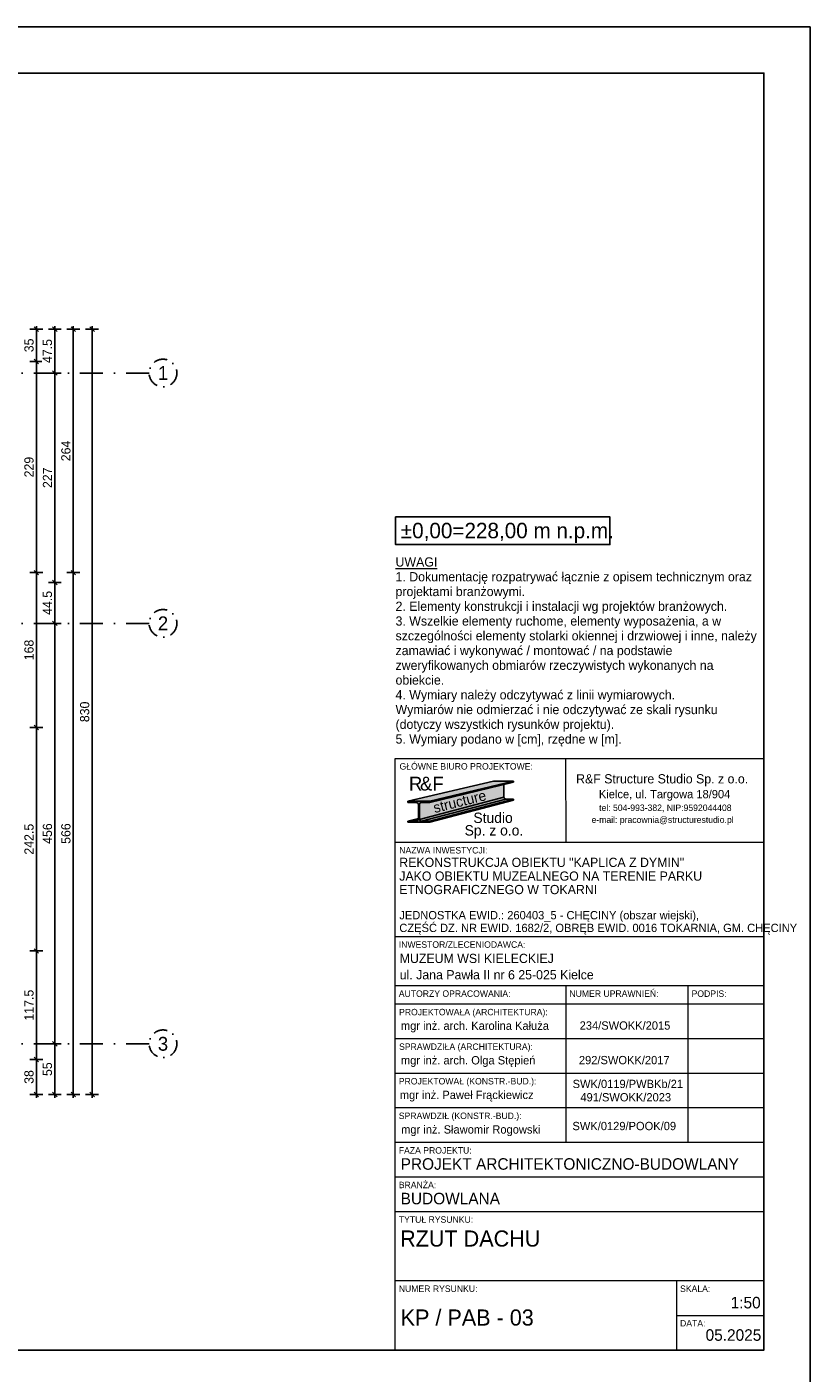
# Model space of a CAD drawing. Header units: centimetres. Extents: x 148485 to 162129, y -6573 to -2118.
# Tile 92 of 167: x 150358 to 151207, y -3578 to -2118. Entities that reach past the tile are written whole.
import ezdxf
from ezdxf.enums import TextEntityAlignment as Align

# ---------------------------------------------------------------- set-up
doc = ezdxf.new("R2010")
doc.units = ezdxf.units.CM
doc.header["$LTSCALE"] = 0.1
doc.linetypes.add('DASHDOT', pattern=[1, 0.5, -0.25, 0, -0.25])
doc.linetypes.add('DASHEDX2', pattern=[38.1, 25.4, -12.7])
doc.layers.get('0').update_dxf_attribs({"color": 45})
doc.layers.add('A_Opisy', color=7, linetype='Continuous', lineweight=18)
doc.layers.add('HACZE', color=52, linetype='Continuous', lineweight=9)
for name, color, linetype in [('A_wymiary_zewn', 4, 'Continuous'), ('Format', 7, 'Continuous'), ('osie_R&F', 6, 'DASHDOT'), ('ozn_graficzne_PROKON', 5, 'Continuous'), ('ozn_graficzne_R&F', 5, 'Continuous'), ('Section', 3, 'Continuous'), ('widoki_przerywana_R&F', 4, 'DASHEDX2')]:
    doc.layers.add(name, color=color, linetype=linetype)
doc.styles.add('MtXpl_FL_Pismo_Techn', font='flptechn.ttf')
doc.styles.add('MtXpl_FL_Pismo_Techn_1', font='flptechn.ttf')
doc.styles.add('TECH', font='flptechn.ttf')
doc.dimstyles.new('1_50 [cm]', dxfattribs={"dimtxt": 10, "dimasz": 0.5, "dimexe": 0.18, "dimexo": 0.0625, "dimgap": 3, "dimtad": 1, "dimrnd": 0.5, "dimdsep": 46, "dimtxsty": 'TECH', "dimblk1": 'KR', "dimblk2": 'KR', "dimsah": 1, "dimcen": 0.09, "dimse1": 1, "dimse2": 1, "dimclrt": 256, "dimadec": 0, "dimazin": 0, "dimtfac": 1, "dimtofl": 0, "dimtmove": 0, "dimatfit": 3, "dimfxl": 1, "dimtvp": 1, "dimtfill": 1, "dimtfillclr": 256, "dimtolj": 1, "dimtzin": 0, "dimarcsym": 0})

# ---------------------------------------------------------------- blocks, each defined once
blk = doc.blocks.new('tab_kaplica z dymin')
at = {"layer": 'A_wymiary_zewn', "true_color": 0xd7d6d6}
h = blk.add_hatch(color=254, dxfattribs=at)
h.dxf.hatch_style = 1
h.paths.add_polyline_path([(151234, -9049.8), (151212.4, -9049.8), (151119.4, -9071.6), (151143.4, -9071.6)])
at = {"layer": 'A_wymiary_zewn', "true_color": 0x293133}
h = blk.add_hatch(color=250, dxfattribs=at)
h.dxf.hatch_style = 1
h.paths.add_polyline_path([(151234, -9051), (151234, -9049.8), (151143.4, -9071.6), (151143.4, -9073)])
at = {"layer": 'A_wymiary_zewn', "true_color": 0x848484}
h = blk.add_hatch(color=252, dxfattribs=at)
h.dxf.hatch_style = 1
h.paths.add_polyline_path([(151223.6, -9067.1), (151223.6, -9053.5), (151143.4, -9073), (151134.1, -9073, 0.414214), (151131.9, -9075.2), (151131.9, -9090.8, 0.037989), (151131.9, -9091.2)])
at = {"layer": 'A_wymiary_zewn', "true_color": 0x293133}
h = blk.add_hatch(color=250, dxfattribs=at)
h.dxf.hatch_style = 1
edge = h.paths.add_edge_path()
edge.add_line((151119.4, -9093.1), (151128.7, -9093.1))
edge.add_arc((151128.7, -9090.8), 2.25, 270, 0)
edge.add_line((151131, -9090.8), (151131, -9075.2))
edge.add_arc((151128.7, -9075.2), 2.25, 0, 90)
edge.add_line((151128.7, -9073), (151119.4, -9073))
edge.add_line((151119.4, -9073), (151119.4, -9071.6))
edge.add_line((151119.4, -9071.6), (151143.4, -9071.6))
edge.add_line((151143.4, -9071.6), (151143.4, -9073))
edge.add_line((151143.4, -9073), (151134.1, -9073))
edge.add_arc((151134.1, -9075.2), 2.25, 90, 180)
edge.add_line((151131.9, -9075.2), (151131.9, -9090.8))
edge.add_arc((151134.1, -9090.8), 2.25, 180, 270)
edge.add_line((151134.1, -9093.1), (151143.4, -9093.1))
edge.add_line((151143.4, -9093.1), (151143.4, -9094.4))
edge.add_line((151143.4, -9094.4), (151119.4, -9094.4))
edge.add_line((151119.4, -9094.4), (151119.4, -9093.1))
at = {"layer": 'A_wymiary_zewn', "true_color": 0xafadad}
h = blk.add_hatch(color=253, dxfattribs=at)
h.dxf.hatch_style = 1
h.paths.add_polyline_path([(151225.6, -9069.1, -0.414214), (151223.6, -9067.1), (151131.9, -9091.2, 0.370396), (151134.1, -9093.1)])
at = {"layer": 'A_wymiary_zewn', "true_color": 0xd7d6d6}
h = blk.add_hatch(color=254, dxfattribs=at)
h.dxf.hatch_style = 1
h.paths.add_polyline_path([(151234, -9069.1), (151225.6, -9069.1), (151134.1, -9093.1), (151143.4, -9093.1)])
at = {"layer": 'A_wymiary_zewn', "true_color": 0x293133}
h = blk.add_hatch(color=250, dxfattribs=at)
h.dxf.hatch_style = 1
h.paths.add_polyline_path([(151234, -9070.3), (151234, -9069.1), (151143.4, -9093.1), (151143.4, -9094.4)])
at = {"layer": 'A_wymiary_zewn', "true_color": 0xafadad}
h = blk.add_hatch(color=253, dxfattribs=at)
h.dxf.hatch_style = 1
h.paths.add_polyline_path([(151131, -9090.8), (151131, -9090.1), (151119.4, -9093.1), (151128.7, -9093.1, 0.414214)])
at = {"color": 5}
for p, q in [((151105.6, -9025.2), (151505.6, -9025.2)), ((151105.6, -9666.7), (151105.6, -9025.2)), ((151505.6, -9025.2), (151505.6, -9666.7)), ((151505.6, -9666.7), (151105.6, -9666.7))]:
    blk.add_line(p, q, dxfattribs=at)
at = {"color": 4}
for p, q in [((151291.1, -9116.2), (151290.6, -9025.2)), ((151505.6, -9116.2), (151105.6, -9116.2)), ((151505.6, -9218.5), (151105.6, -9218.5)), ((151505.6, -9271.7), (151105.6, -9271.7)), ((151290.6, -9271.7), (151290.6, -9441.7)), ((151423.1, -9271.7), (151423.1, -9441.7)), ((151505.6, -9291.7), (151105.6, -9291.7)), ((151505.6, -9291.7), (151105.6, -9291.7)), ((151505.6, -9291.7), (151105.6, -9291.7)), ((151505.6, -9329.2), (151105.6, -9329.2)), ((151505.6, -9366.7), (151105.6, -9366.7)), ((151505.6, -9404.2), (151105.6, -9404.2)), ((151505.6, -9441.7), (151105.6, -9441.7)), ((151505.6, -9441.7), (151105.6, -9441.7)), ((151505.6, -9479.2), (151105.6, -9479.2)), ((151505.6, -9516.7), (151105.6, -9516.7)), ((151505.6, -9591.7), (151105.6, -9591.7)), ((151410.6, -9591.7), (151410.6, -9666.7)), ((151410.6, -9629.2), (151505.6, -9629.2))]:
    blk.add_line(p, q, dxfattribs=at)
at = {"layer": 'A_wymiary_zewn', "color": 250, "true_color": 0x293133}
for p, q in [((151119.4, -9071.6), (151212.4, -9049.8)), ((151143.4, -9071.6), (151234, -9049.8)), ((151143.4, -9073), (151234, -9051)), ((151212.4, -9049.8), (151234, -9049.8)), ((151234, -9049.8), (151234, -9051)), ((151223.6, -9053), (151223.6, -9067.1)), ((151119.4, -9073), (151119.4, -9071.6)), ((151119.4, -9071.6), (151143.4, -9071.6)), ((151128.7, -9073), (151119.4, -9073)), ((151131, -9090.8), (151131, -9075.2)), ((151131.9, -9091.2), (151223.6, -9067.1)), ((151131.9, -9075.2), (151131.9, -9090.8)), ((151134.1, -9093.1), (151225.6, -9069.1)), ((151143.4, -9073), (151134.1, -9073)), ((151143.4, -9093.1), (151234, -9069.1)), ((151143.4, -9094.4), (151234, -9070.3)), ((151143.4, -9071.6), (151143.4, -9073)), ((151225.6, -9069.1), (151234, -9069.1)), ((151119.4, -9093.1), (151131, -9090.1)), ((151119.4, -9093.1), (151128.7, -9093.1)), ((151119.4, -9094.4), (151119.4, -9093.1)), ((151143.4, -9094.4), (151119.4, -9094.4)), ((151134.1, -9093.1), (151143.4, -9093.1)), ((151143.4, -9093.1), (151143.4, -9094.4))]:
    blk.add_line(p, q, dxfattribs=at)
for centre, radius, start, end in [((151128.7, -9075.2), 2.25, 0, 90), ((151134.1, -9075.2), 2.25, 90, 180), ((151225.6, -9067.1), 2.03, 180, 270), ((151128.7, -9090.8), 2.25, 270, 0), ((151134.1, -9090.8), 2.25, 180, 270)]:
    blk.add_arc(centre, radius, start, end, dxfattribs=at)
at = {"layer": 'Section'}
for p, q in [((151212.4, -9049.8), (151234, -9049.8)), ((151234, -9049.8), (151234, -9051)), ((151234, -9069.1), (151234, -9070.3))]:
    blk.add_line(p, q, dxfattribs=at)
at = {"color": 4}
for s, height, style, p in [('GŁÓWNE BIURO PROJEKTOWE:', 7, 'TECH', (151110.4, -9037.2)), ('R&F Structure Studio Sp. z o.o.', 10, 'MtXpl_FL_Pismo_Techn', (151301.9, -9052.2)), ('Kielce, ul. Targowa 18/904', 9, 'MtXpl_FL_Pismo_Techn', (151326.6, -9068.3)), ('tel: 504-993-382, NIP:9592044408', 7, 'MtXpl_FL_Pismo_Techn', (151326.8, -9082.1)), ('e-mail: pracownia@structurestudio.pl', 7, 'MtXpl_FL_Pismo_Techn', (151318.6, -9095.1)), ('NAZWA INWESTYCJI:', 7, 'TECH', (151110.1, -9128.2)), ('REKONSTRUKCJA OBIEKTU "KAPLICA Z DYMIN"', 10, 'TECH', (151110.1, -9142.8)), ('JAKO OBIEKTU MUZEALNEGO NA TERENIE PARKU ', 10, 'TECH', (151110.1, -9157.7)), ('ETNOGRAFICZNEGO W TOKARNI ', 10, 'TECH', (151110, -9172.3)), ('JEDNOSTKA EWID.: 260403_5 - CHĘCINY (obszar wiejski), ', 9, 'TECH', (151110.2, -9199.6)), ('CZĘŚĆ DZ. NR EWID. 1682/2, OBRĘB EWID. 0016 TOKARNIA, GM. CHĘCINY  ', 9, 'TECH', (151110.2, -9213.4)), ('INWESTOR/ZLECENIODAWCA:', 7, 'TECH', (151109.6, -9230.5)), ('MUZEUM WSI KIELECKIEJ ', 10, 'TECH', (151110.6, -9247)), ('ul. Jana Pawła II nr 6 25-025 Kielce ', 10, 'TECH', (151110.6, -9264.7)), ('AUTORZY OPRACOWANIA:', 7, 'TECH', (151109.6, -9283.7)), ('NUMER UPRAWNIEŃ:', 7, 'TECH', (151294.6, -9283.7)), ('PODPIS:', 7, 'TECH', (151427.1, -9283.7)), ('PROJEKTOWAŁA (ARCHITEKTURA):', 7, 'TECH', (151109.9, -9303.7)), ('SPRAWDZIŁA (ARCHITEKTURA):', 7, 'TECH', (151109.9, -9341.2)), ('PROJEKTOWAŁ (KONSTR.-BUD.):', 7, 'TECH', (151109.6, -9378.7)), ('SPRAWDZIŁ (KONSTR.-BUD.):', 7, 'TECH', (151109.6, -9416.2)), ('FAZA PROJEKTU:', 7, 'TECH', (151109.6, -9453.7)), ('BRANŻA:', 7, 'TECH', (151109.6, -9491.2)), ('TYTUŁ RYSUNKU:', 7, 'TECH', (151109.6, -9528.7)), ('NUMER RYSUNKU:', 7, 'TECH', (151109.6, -9603.7)), ('SKALA:', 7, 'TECH', (151414.6, -9603.7)), ('DATA:', 7, 'TECH', (151414.6, -9641.2))]:
    blk.add_text(s, height=height, dxfattribs=dict(at, style=style)).set_placement(p)
at = {"color": 3, "style": 'TECH'}
for s, height, p in [('SWK/0119/PWBKb/21', 9, (151298.1, -9382.6)), ('mgr inż. Paweł Frąckiewicz', 9, (151110.7, -9394.5)), ('PROJEKT ARCHITEKTONICZNO-BUDOWLANY', 12.5, (151111.6, -9471.2)), ('BUDOWLANA', 12.5, (151111.6, -9508.7)), ('05.2025', 12.5, (151442.3, -9656.7))]:
    blk.add_text(s, height=height, dxfattribs=at).set_placement(p)
at = {"color": 3, "char_height": 9, "style": 'TECH'}
for s, insert, width, attachment_point in [('mgr inż. arch. Karolina Kałuża', (151111.9, -9322.2), 202.775, 7), ('234/SWOKK/2015', (151354.9, -9319.4), 115, 8), ('mgr inż. arch. Olga Stępień', (151111.9, -9359.7), 202.775, 7), ('292/SWOKK/2017', (151354.1, -9356.9), 115, 8), ('491/SWOKK/2023', (151355.7, -9397.2), 120, 8), ('mgr inż. Sławomir Rogowski', (151112.1, -9434.7), 202.775, 7), ('\\pxi-3,l4,t4;SWK/0129/POOK/09', (151349.6, -9428.4), 115, 8)]:
    blk.add_mtext(s, dxfattribs=dict(at, insert=insert, width=width, attachment_point=attachment_point))
at = {"layer": 'A_wymiary_zewn', "color": 10, "style": 'TECH'}
for s, p in [('R', (151120.6, -9059.9)), ('F', (151146.1, -9059.9))]:
    blk.add_text(s, height=15, dxfattribs=at).set_placement(p)
at = {"layer": 'A_wymiary_zewn', "color": 18, "true_color": 0x000000, "style": 'TECH'}
blk.add_text('&', height=15, dxfattribs=at).set_placement((151132.6, -9059.9))
at = {"layer": 'A_wymiary_zewn', "color": 4, "style": 'MtXpl_FL_Pismo_Techn_1'}
blk.add_text('structure', height=11.25, rotation=14.1318, dxfattribs=at).set_placement((151148.6, -9084.4))
at = {"layer": 'A_wymiary_zewn', "color": 1, "style": 'TECH'}
for s, p in [('Studio', (151190.5, -9095.1)), ('Sp. z o.o.', (151181, -9108.7))]:
    blk.add_text(s, height=11.25, dxfattribs=at).set_placement(p)
blk = doc.blocks.new('osie_przyziemie')
at = {"layer": 'osie_R&F', "ltscale": 500}
for points in [[(149148.5, -6400.6), (149148.5, -5254.7)], [(149785, -5724.4), (149785, -5254.7)], [(150033, -5722.9), (150033, -5254.7)], [(150274.9, -6400.6), (150274.9, -5254.7)], [(150490.1, -5455.4), (148907.5, -5455.4)], [(150490.1, -5726.9), (148907.5, -5726.9)], [(150074.7, -5726.9), (150274.9, -5861.1)], [(150062.4, -6182.9), (150276.5, -6058.2)], [(150490.1, -6182.9), (148907.5, -6182.9)]]:
    blk.add_lwpolyline(points, dxfattribs=at)
at = {"layer": 'osie_R&F', "ltscale": 300}
for centre in [(149148.5, -5239.7), (149785, -5239.7), (150033, -5239.7), (150274.9, -5239.7), (148892.5, -5455.4), (150505.1, -5455.4), (148892.5, -5726.9), (150505.1, -5726.9), (148892.5, -6182.9), (150505.1, -6182.9), (149148.5, -6415.6), (150274.9, -6415.6)]:
    blk.add_circle(centre, 15, dxfattribs=at)
at = {"layer": 'osie_R&F', "color": 3, "ltscale": 75, "style": 'TECH'}
for s, p in [('A', (149148.5, -5239.7)), ('B', (149785, -5239.7)), ('C', (150033, -5239.7)), ('D', (150274.9, -5239.7)), ('1', (148892.5, -5455.4)), ('1', (150505.1, -5455.4)), ('2', (148892.5, -5726.9)), ('2', (150505.1, -5726.9)), ('3', (148892.5, -6182.9)), ('3', (150505.1, -6182.9)), ('A', (149148.5, -6415.6)), ('D', (150274.9, -6415.6))]:
    blk.add_text(s, height=15, dxfattribs=at).set_placement(p, align=Align.MIDDLE_CENTER)
blk = doc.blocks.new('KR')
for p, q in [((-7, 0), (7, 0)), ((-4.9, -4.9), (4.9, 4.9)), ((0, -14), (0, 14))]:
    blk.add_line(p, q)
blk = doc.blocks.new('*D428')
at = {"layer": 'A_wymiary_zewn', "color": 0, "lineweight": -2, "transparency": 16777216}
blk.add_line((150367.8, -3275.3), (150367.8, -3238.3), dxfattribs=at)
at = {"layer": 'Defpoints', "color": 0, "transparency": 16777216}
for p in [(150080.5, -3237.8), (150367.8, -3237.8), (150080.5, -3275.8)]:
    blk.add_point(p, dxfattribs=at)
at = {"layer": 'A_wymiary_zewn', "color": 0, "linetype": 'ByBlock', "lineweight": -2, "transparency": 16777216, "xscale": 0.5, "yscale": 0.5, "zscale": 0.5}
for p, rotation in [((150367.8, -3237.8), 90), ((150367.8, -3275.8), 270)]:
    blk.add_blockref('KR', p, dxfattribs=dict(at, rotation=rotation))
at = {"layer": 'A_wymiary_zewn', "transparency": 16777216, "insert": (150359.8, -3256.8), "char_height": 10, "attachment_point": 5, "rotation": 90, "style": 'TECH', "bg_fill": 3, "box_fill_scale": 1.1, "bg_fill_color": 256, "bg_fill_true_color": 13158600, "bg_fill_transparency": 0}
blk.add_mtext('\\A1;38', dxfattribs=at)
blk = doc.blocks.new('*D429')
at = {"layer": 'A_wymiary_zewn', "color": 0, "lineweight": -2, "transparency": 16777216}
blk.add_line((150367.8, -3237.3), (150367.8, -3120.6), dxfattribs=at)
at = {"layer": 'Defpoints', "color": 0, "transparency": 16777216}
for p in [(150314.9, -3120.1), (150367.8, -3120.1), (150080.5, -3237.8)]:
    blk.add_point(p, dxfattribs=at)
at = {"layer": 'A_wymiary_zewn', "color": 0, "linetype": 'ByBlock', "lineweight": -2, "transparency": 16777216, "xscale": 0.5, "yscale": 0.5, "zscale": 0.5}
for p, rotation in [((150367.8, -3120.1), 90), ((150367.8, -3237.8), 270)]:
    blk.add_blockref('KR', p, dxfattribs=dict(at, rotation=rotation))
at = {"layer": 'A_wymiary_zewn', "transparency": 16777216, "insert": (150359.8, -3178.9), "char_height": 10, "attachment_point": 5, "rotation": 90, "style": 'TECH', "bg_fill": 3, "box_fill_scale": 1.1, "bg_fill_color": 256, "bg_fill_true_color": 13158600, "bg_fill_transparency": 0}
blk.add_mtext('\\A1;117.5', dxfattribs=at)
blk = doc.blocks.new('*D430')
at = {"layer": 'A_wymiary_zewn', "color": 0, "lineweight": -2, "transparency": 16777216}
blk.add_line((150367.8, -3119.6), (150367.8, -2878.2), dxfattribs=at)
at = {"layer": 'Defpoints', "color": 0, "transparency": 16777216}
for p in [(150314.9, -2877.7), (150367.8, -2877.7), (150314.9, -3120.1)]:
    blk.add_point(p, dxfattribs=at)
at = {"layer": 'A_wymiary_zewn', "color": 0, "linetype": 'ByBlock', "lineweight": -2, "transparency": 16777216, "xscale": 0.5, "yscale": 0.5, "zscale": 0.5}
for p, rotation in [((150367.8, -2877.7), 90), ((150367.8, -3120.1), 270)]:
    blk.add_blockref('KR', p, dxfattribs=dict(at, rotation=rotation))
at = {"layer": 'A_wymiary_zewn', "transparency": 16777216, "insert": (150359.8, -2998.9), "char_height": 10, "attachment_point": 5, "rotation": 90, "style": 'TECH', "bg_fill": 3, "box_fill_scale": 1.1, "bg_fill_color": 256, "bg_fill_true_color": 13158600, "bg_fill_transparency": 0}
blk.add_mtext('\\A1;242.5', dxfattribs=at)
blk = doc.blocks.new('*D431')
at = {"layer": 'A_wymiary_zewn', "color": 0, "lineweight": -2, "transparency": 16777216}
blk.add_line((150367.8, -2877.2), (150367.8, -2710.3), dxfattribs=at)
at = {"layer": 'Defpoints', "color": 0, "transparency": 16777216}
for p in [(150080.5, -2709.8), (150367.8, -2709.8), (150314.9, -2877.7)]:
    blk.add_point(p, dxfattribs=at)
at = {"layer": 'A_wymiary_zewn', "color": 0, "linetype": 'ByBlock', "lineweight": -2, "transparency": 16777216, "xscale": 0.5, "yscale": 0.5, "zscale": 0.5}
for p, rotation in [((150367.8, -2709.8), 90), ((150367.8, -2877.7), 270)]:
    blk.add_blockref('KR', p, dxfattribs=dict(at, rotation=rotation))
at = {"layer": 'A_wymiary_zewn', "transparency": 16777216, "insert": (150359.8, -2793.7), "char_height": 10, "attachment_point": 5, "rotation": 90, "style": 'TECH', "bg_fill": 3, "box_fill_scale": 1.1, "bg_fill_color": 256, "bg_fill_true_color": 13158600, "bg_fill_transparency": 0}
blk.add_mtext('\\A1;168', dxfattribs=at)
blk = doc.blocks.new('*D432')
at = {"layer": 'A_wymiary_zewn', "color": 0, "lineweight": -2, "transparency": 16777216}
blk.add_line((150367.8, -2709.3), (150367.8, -2481.3), dxfattribs=at)
at = {"layer": 'Defpoints', "color": 0, "transparency": 16777216}
for p in [(150045.5, -2480.8), (150367.8, -2480.8), (150080.5, -2709.8)]:
    blk.add_point(p, dxfattribs=at)
at = {"layer": 'A_wymiary_zewn', "color": 0, "linetype": 'ByBlock', "lineweight": -2, "transparency": 16777216, "xscale": 0.5, "yscale": 0.5, "zscale": 0.5}
for p, rotation in [((150367.8, -2480.8), 90), ((150367.8, -2709.8), 270)]:
    blk.add_blockref('KR', p, dxfattribs=dict(at, rotation=rotation))
at = {"layer": 'A_wymiary_zewn', "transparency": 16777216, "insert": (150359.8, -2595.3), "char_height": 10, "attachment_point": 5, "rotation": 90, "style": 'TECH', "bg_fill": 3, "box_fill_scale": 1.1, "bg_fill_color": 256, "bg_fill_true_color": 13158600, "bg_fill_transparency": 0}
blk.add_mtext('\\A1;229', dxfattribs=at)
blk = doc.blocks.new('*D433')
at = {"layer": 'A_wymiary_zewn', "color": 0, "lineweight": -2, "transparency": 16777216}
blk.add_line((150367.8, -2480.3), (150367.8, -2446.3), dxfattribs=at)
at = {"layer": 'Defpoints', "color": 0, "transparency": 16777216}
for p in [(150068, -2445.8), (150367.8, -2445.8), (150045.5, -2480.8)]:
    blk.add_point(p, dxfattribs=at)
at = {"layer": 'A_wymiary_zewn', "color": 0, "linetype": 'ByBlock', "lineweight": -2, "transparency": 16777216, "xscale": 0.5, "yscale": 0.5, "zscale": 0.5}
for p, rotation in [((150367.8, -2445.8), 90), ((150367.8, -2480.8), 270)]:
    blk.add_blockref('KR', p, dxfattribs=dict(at, rotation=rotation))
at = {"layer": 'A_wymiary_zewn', "transparency": 16777216, "insert": (150359.8, -2463.3), "char_height": 10, "attachment_point": 5, "rotation": 90, "style": 'TECH', "bg_fill": 3, "box_fill_scale": 1.1, "bg_fill_color": 256, "bg_fill_true_color": 13158600, "bg_fill_transparency": 0}
blk.add_mtext('\\A1;35', dxfattribs=at)
blk = doc.blocks.new('*D434')
at = {"layer": 'A_wymiary_zewn', "color": 0, "lineweight": -2, "transparency": 16777216}
blk.add_line((150387.8, -3275.3), (150387.8, -3221.3), dxfattribs=at)
at = {"layer": 'Defpoints', "color": 0, "transparency": 16777216}
for p in [(150062.4, -3220.8), (150387.8, -3220.8), (150080.5, -3275.8)]:
    blk.add_point(p, dxfattribs=at)
at = {"layer": 'A_wymiary_zewn', "color": 0, "linetype": 'ByBlock', "lineweight": -2, "transparency": 16777216, "xscale": 0.5, "yscale": 0.5, "zscale": 0.5}
for p, rotation in [((150387.8, -3220.8), 90), ((150387.8, -3275.8), 270)]:
    blk.add_blockref('KR', p, dxfattribs=dict(at, rotation=rotation))
at = {"layer": 'A_wymiary_zewn', "transparency": 16777216, "insert": (150379.8, -3248.3), "char_height": 10, "attachment_point": 5, "rotation": 90, "style": 'TECH', "bg_fill": 3, "box_fill_scale": 1.1, "bg_fill_color": 256, "bg_fill_true_color": 13158600, "bg_fill_transparency": 0}
blk.add_mtext('\\A1;55', dxfattribs=at)
blk = doc.blocks.new('*D435')
at = {"layer": 'A_wymiary_zewn', "color": 0, "lineweight": -2, "transparency": 16777216}
blk.add_line((150387.8, -3220.3), (150387.8, -2765.3), dxfattribs=at)
at = {"layer": 'Defpoints', "color": 0, "transparency": 16777216}
for p in [(150274.9, -2764.8), (150387.8, -2764.8), (150062.4, -3220.8)]:
    blk.add_point(p, dxfattribs=at)
at = {"layer": 'A_wymiary_zewn', "color": 0, "linetype": 'ByBlock', "lineweight": -2, "transparency": 16777216, "xscale": 0.5, "yscale": 0.5, "zscale": 0.5}
for p, rotation in [((150387.8, -2764.8), 90), ((150387.8, -3220.8), 270)]:
    blk.add_blockref('KR', p, dxfattribs=dict(at, rotation=rotation))
at = {"layer": 'A_wymiary_zewn', "transparency": 16777216, "insert": (150379.8, -2992.8), "char_height": 10, "attachment_point": 5, "rotation": 90, "style": 'TECH', "bg_fill": 3, "box_fill_scale": 1.1, "bg_fill_color": 256, "bg_fill_true_color": 13158600, "bg_fill_transparency": 0}
blk.add_mtext('\\A1;456', dxfattribs=at)
blk = doc.blocks.new('*D436')
at = {"layer": 'A_wymiary_zewn', "color": 0, "lineweight": -2, "transparency": 16777216}
blk.add_line((150387.8, -2764.3), (150387.8, -2721), dxfattribs=at)
at = {"layer": 'Defpoints', "color": 0, "transparency": 16777216}
for p in [(150080.5, -2720.5), (150387.8, -2720.5), (150274.9, -2764.8)]:
    blk.add_point(p, dxfattribs=at)
at = {"layer": 'A_wymiary_zewn', "color": 0, "linetype": 'ByBlock', "lineweight": -2, "transparency": 16777216, "xscale": 0.5, "yscale": 0.5, "zscale": 0.5}
for p, rotation in [((150387.8, -2720.5), 90), ((150387.8, -2764.8), 270)]:
    blk.add_blockref('KR', p, dxfattribs=dict(at, rotation=rotation))
at = {"layer": 'A_wymiary_zewn', "transparency": 16777216, "insert": (150379.8, -2742.6), "char_height": 10, "attachment_point": 5, "rotation": 90, "style": 'TECH', "bg_fill": 3, "box_fill_scale": 1.1, "bg_fill_color": 256, "bg_fill_true_color": 13158600, "bg_fill_transparency": 0}
blk.add_mtext('\\A1;44.5', dxfattribs=at)
blk = doc.blocks.new('*D437')
at = {"layer": 'A_wymiary_zewn', "color": 0, "lineweight": -2, "transparency": 16777216}
blk.add_line((150387.8, -2720), (150387.8, -2493.8), dxfattribs=at)
at = {"layer": 'Defpoints', "color": 0, "transparency": 16777216}
for p in [(150033, -2493.3), (150387.8, -2493.3), (150080.5, -2720.5)]:
    blk.add_point(p, dxfattribs=at)
at = {"layer": 'A_wymiary_zewn', "color": 0, "linetype": 'ByBlock', "lineweight": -2, "transparency": 16777216, "xscale": 0.5, "yscale": 0.5, "zscale": 0.5}
for p, rotation in [((150387.8, -2493.3), 90), ((150387.8, -2720.5), 270)]:
    blk.add_blockref('KR', p, dxfattribs=dict(at, rotation=rotation))
at = {"layer": 'A_wymiary_zewn', "transparency": 16777216, "insert": (150379.8, -2606.9), "char_height": 10, "attachment_point": 5, "rotation": 90, "style": 'TECH', "bg_fill": 3, "box_fill_scale": 1.1, "bg_fill_color": 256, "bg_fill_true_color": 13158600, "bg_fill_transparency": 0}
blk.add_mtext('\\A1;227', dxfattribs=at)
blk = doc.blocks.new('*D438')
at = {"layer": 'A_wymiary_zewn', "color": 0, "lineweight": -2, "transparency": 16777216}
blk.add_line((150387.8, -2492.8), (150387.8, -2446.3), dxfattribs=at)
at = {"layer": 'Defpoints', "color": 0, "transparency": 16777216}
for p in [(150033, -2445.8), (150387.8, -2445.8), (150033, -2493.3)]:
    blk.add_point(p, dxfattribs=at)
at = {"layer": 'A_wymiary_zewn', "color": 0, "linetype": 'ByBlock', "lineweight": -2, "transparency": 16777216, "xscale": 0.5, "yscale": 0.5, "zscale": 0.5}
for p, rotation in [((150387.8, -2445.8), 90), ((150387.8, -2493.3), 270)]:
    blk.add_blockref('KR', p, dxfattribs=dict(at, rotation=rotation))
at = {"layer": 'A_wymiary_zewn', "transparency": 16777216, "insert": (150379.8, -2469.5), "char_height": 10, "attachment_point": 5, "rotation": 90, "style": 'TECH', "bg_fill": 3, "box_fill_scale": 1.1, "bg_fill_color": 256, "bg_fill_true_color": 13158600, "bg_fill_transparency": 0}
blk.add_mtext('\\A1;47.5', dxfattribs=at)
blk = doc.blocks.new('*D439')
at = {"layer": 'A_wymiary_zewn', "color": 0, "lineweight": -2, "transparency": 16777216}
blk.add_line((150407.8, -3275.3), (150407.8, -2710.3), dxfattribs=at)
at = {"layer": 'Defpoints', "color": 0, "transparency": 16777216}
for p in [(150050.6, -2709.8), (150407.8, -2709.8), (150080.5, -3275.8)]:
    blk.add_point(p, dxfattribs=at)
at = {"layer": 'A_wymiary_zewn', "color": 0, "linetype": 'ByBlock', "lineweight": -2, "transparency": 16777216, "xscale": 0.5, "yscale": 0.5, "zscale": 0.5}
for p, rotation in [((150407.8, -2709.8), 90), ((150407.8, -3275.8), 270)]:
    blk.add_blockref('KR', p, dxfattribs=dict(at, rotation=rotation))
at = {"layer": 'A_wymiary_zewn', "transparency": 16777216, "insert": (150399.8, -2992.8), "char_height": 10, "attachment_point": 5, "rotation": 90, "style": 'TECH', "bg_fill": 3, "box_fill_scale": 1.1, "bg_fill_color": 256, "bg_fill_true_color": 13158600, "bg_fill_transparency": 0}
blk.add_mtext('\\A1;566', dxfattribs=at)
blk = doc.blocks.new('*D440')
at = {"layer": 'A_wymiary_zewn', "color": 0, "lineweight": -2, "transparency": 16777216}
blk.add_line((150407.8, -2709.3), (150407.8, -2446.3), dxfattribs=at)
at = {"layer": 'Defpoints', "color": 0, "transparency": 16777216}
for p in [(150068, -2445.8), (150407.8, -2445.8), (150050.6, -2709.8)]:
    blk.add_point(p, dxfattribs=at)
at = {"layer": 'A_wymiary_zewn', "color": 0, "linetype": 'ByBlock', "lineweight": -2, "transparency": 16777216, "xscale": 0.5, "yscale": 0.5, "zscale": 0.5}
for p, rotation in [((150407.8, -2445.8), 90), ((150407.8, -2709.8), 270)]:
    blk.add_blockref('KR', p, dxfattribs=dict(at, rotation=rotation))
at = {"layer": 'A_wymiary_zewn', "transparency": 16777216, "insert": (150399.8, -2577.8), "char_height": 10, "attachment_point": 5, "rotation": 90, "style": 'TECH', "bg_fill": 3, "box_fill_scale": 1.1, "bg_fill_color": 256, "bg_fill_true_color": 13158600, "bg_fill_transparency": 0}
blk.add_mtext('\\A1;264', dxfattribs=at)
blk = doc.blocks.new('*D441')
at = {"layer": 'A_wymiary_zewn', "color": 0, "lineweight": -2, "transparency": 16777216}
blk.add_line((150428.2, -3275.3), (150428.2, -2446.3), dxfattribs=at)
at = {"layer": 'Defpoints', "color": 0, "transparency": 16777216}
for p in [(150068, -2445.8), (150428.2, -2445.8), (150080.5, -3275.8)]:
    blk.add_point(p, dxfattribs=at)
at = {"layer": 'A_wymiary_zewn', "color": 0, "linetype": 'ByBlock', "lineweight": -2, "transparency": 16777216, "xscale": 0.5, "yscale": 0.5, "zscale": 0.5}
for p, rotation in [((150428.2, -2445.8), 90), ((150428.2, -3275.8), 270)]:
    blk.add_blockref('KR', p, dxfattribs=dict(at, rotation=rotation))
at = {"layer": 'A_wymiary_zewn', "transparency": 16777216, "insert": (150420.2, -2860.8), "char_height": 10, "attachment_point": 5, "rotation": 90, "style": 'TECH', "bg_fill": 3, "box_fill_scale": 1.1, "bg_fill_color": 256, "bg_fill_true_color": 13158600, "bg_fill_transparency": 0}
blk.add_mtext('\\A1;830', dxfattribs=at)

msp = doc.modelspace()

# ---------------------------------------------------------------- linework, layer by layer
at = {"layer": 'Format'}
msp.add_lwpolyline([(148706.768, -3602.917), (151206.768, -3602.917), (151206.768, -2117.917), (148706.768, -2117.917)], close=True, dxfattribs=at)
at = {"layer": 'ozn_graficzne_PROKON', "color": 4}
msp.add_lwpolyline([(150757.252, -2649.317), (150989.752, -2649.317), (150989.752, -2679.317), (150757.252, -2679.317)], close=True, dxfattribs=at)
at = {"layer": 'ozn_graficzne_R&F'}
msp.add_lwpolyline([(148831.768, -3552.917), (151156.768, -3552.917), (151156.768, -2167.917), (148831.768, -2167.917)], close=True, dxfattribs=at)

# ---------------------------------------------------------------- block references
at = {"layer": 'HACZE'}
msp.add_blockref('tab_kaplica z dymin', (-348.823, 6113.809), dxfattribs=at)
at = {"layer": 'widoki_przerywana_R&F', "ltscale": 5}
msp.add_blockref('osie_przyziemie', (-0.022, 2962.102), dxfattribs=at)

# ---------------------------------------------------------------- texts
at = {"color": 2, "style": 'TECH'}
for s, height, p in [('RZUT DACHU', 17.5, (150762.21, -3440.734)), ('1:50', 12.5, (151120.674, -3507.753))]:
    msp.add_text(s, height=height, dxfattribs=at).set_placement(p)
at = {"color": 1, "style": 'TECH'}
msp.add_text('KP / PAB - 03', height=17.5, dxfattribs=at).set_placement((150762.768, -3526.418))
at = {"layer": 'A_Opisy', "insert": (150757.252, -2693.215), "char_height": 10, "width": 392.29155, "attachment_point": 1, "line_spacing_factor": 0.96, "style": 'TECH'}
msp.add_mtext('{\\L\\C2;UWAGI\\P\\l\\C3;1. Dokumentację rozpatrywać łącznie z opisem technicznym oraz projektami branżowymi. \\P2. Elementy konstrukcji i instalacji wg projektów branżowych.\\P3. Wszelkie elementy ruchome, elementy wyposażenia, a w szczególności elementy stolarki okiennej i drzwiowej i inne, należy zamawiać i wykonywać / montować / na podstawie zweryfikowanych obmiarów rzeczywistych wykonanych na obiekcie.\\P4. Wymiary należy odczytywać z linii wymiarowych. \\PWymiarów nie odmierzać i nie odczytywać ze skali rysunku (dotyczy wszystkich rysunków projektu).\\P5. Wymiary podano w [cm], rzędne w [m].}', dxfattribs=at)
at = {"layer": 'ozn_graficzne_PROKON', "ltscale": 50, "insert": (150762.948, -2655.739), "char_height": 16.767, "width": 270.30218, "attachment_point": 1, "style": 'TECH'}
msp.add_mtext('\\pxt56.522;{\\C5;±0,00=228,00 m n.p.m.}', dxfattribs=at)

# ---------------------------------------------------------------- next in the draw order: dimensions: what is measured, and where the dimension line sits
at = {"layer": 'A_wymiary_zewn'}
dim = msp.add_linear_dim(base=(150367.82, -3237.751), p1=(150080.504, -3275.751), p2=(150080.504, -3237.751), angle=90, dimstyle='1_50 [cm]', dxfattribs=at)
dim.commit()
dim.dimension.update_dxf_attribs({"geometry": '*D428', "text_midpoint": (150359.82, -3256.751)})

# ---------------------------------------------------------------- next in the draw order: dimensions: what is measured, and where the dimension line sits
dim = msp.add_linear_dim(base=(150367.82, -3120.055), p1=(150080.504, -3237.751), p2=(150314.9, -3120.055), angle=90, dimstyle='1_50 [cm]', override={"dimtmove": 1}, dxfattribs=at)
dim.commit()
dim.dimension.update_dxf_attribs({"geometry": '*D429', "text_midpoint": (150359.82, -3178.903)})

# ---------------------------------------------------------------- next in the draw order: dimensions: what is measured, and where the dimension line sits
dim = msp.add_linear_dim(base=(150367.8203, -2877.7198), p1=(150314.9003, -3120.0552), p2=(150314.9003, -2877.7198), angle=90, dimstyle='1_50 [cm]', override={"dimtmove": 1}, dxfattribs=at)
dim.commit()
dim.dimension.update_dxf_attribs({"geometry": '*D430', "text_midpoint": (150359.8203, -2998.8875)})
dim = msp.add_linear_dim(base=(150387.82, -3220.764), p1=(150080.504, -3275.751), p2=(150062.355, -3220.764), angle=90, dimstyle='1_50 [cm]', dxfattribs=at)
dim.commit()
dim.dimension.update_dxf_attribs({"geometry": '*D434', "text_midpoint": (150379.82, -3248.258)})

# ---------------------------------------------------------------- next in the draw order: dimensions: what is measured, and where the dimension line sits
dim = msp.add_linear_dim(base=(150367.82, -2709.751), p1=(150314.9, -2877.72), p2=(150080.504, -2709.751), angle=90, dimstyle='1_50 [cm]', override={"dimtmove": 1}, dxfattribs=at)
dim.commit()
dim.dimension.update_dxf_attribs({"geometry": '*D431', "text_midpoint": (150359.82, -2793.735)})

# ---------------------------------------------------------------- next in the draw order: dimensions: what is measured, and where the dimension line sits
for base, p1, p2, picture, middle in [((150367.82, -2480.751), (150080.504, -2709.751), (150045.504, -2480.751), '*D432', (150359.82, -2595.251)), ((150387.82, -2764.764), (150062.355, -3220.764), (150274.878, -2764.764), '*D435', (150379.82, -2992.764))]:
    dim = msp.add_linear_dim(base=base, p1=p1, p2=p2, angle=90, dimstyle='1_50 [cm]', override={"dimtmove": 1}, dxfattribs=at)
    dim.commit()
    dim.dimension.update_dxf_attribs({"geometry": picture, "text_midpoint": middle})

# ---------------------------------------------------------------- next in the draw order: dimensions: what is measured, and where the dimension line sits
for base, p1, p2, picture, middle in [((150367.82, -2445.751), (150045.504, -2480.751), (150068.004, -2445.751), '*D433', (150359.82, -2463.251)), ((150387.82027, -2720.49915), (150274.87842, -2764.76411), (150080.50405, -2720.49915), '*D436', (150379.82027, -2742.63163))]:
    dim = msp.add_linear_dim(base=base, p1=p1, p2=p2, angle=90, dimstyle='1_50 [cm]', override={"dimtmove": 1}, dxfattribs=at)
    dim.commit()
    dim.dimension.update_dxf_attribs({"geometry": picture, "text_midpoint": middle})

# ---------------------------------------------------------------- next in the draw order: dimensions: what is measured, and where the dimension line sits
dim = msp.add_linear_dim(base=(150387.82, -2493.251), p1=(150080.504, -2720.499), p2=(150032.982, -2493.251), angle=90, dimstyle='1_50 [cm]', override={"dimtmove": 1}, dxfattribs=at)
dim.commit()
dim.dimension.update_dxf_attribs({"geometry": '*D437', "text_midpoint": (150379.82, -2606.875)})

# ---------------------------------------------------------------- next in the draw order: dimensions: what is measured, and where the dimension line sits
dim = msp.add_linear_dim(base=(150387.82, -2445.751), p1=(150032.982, -2493.251), p2=(150032.982, -2445.751), angle=90, dimstyle='1_50 [cm]', override={"dimtmove": 1}, dxfattribs=at)
dim.commit()
dim.dimension.update_dxf_attribs({"geometry": '*D438', "text_midpoint": (150379.82, -2469.501)})
dim = msp.add_linear_dim(base=(150407.82, -2709.751), p1=(150080.504, -3275.751), p2=(150050.556, -2709.751), angle=90, dimstyle='1_50 [cm]', dxfattribs=at)
dim.commit()
dim.dimension.update_dxf_attribs({"geometry": '*D439', "text_midpoint": (150399.82, -2992.751)})

# ---------------------------------------------------------------- next in the draw order: dimensions: what is measured, and where the dimension line sits
dim = msp.add_linear_dim(base=(150407.82, -2445.751), p1=(150050.556, -2709.751), p2=(150068.004, -2445.751), angle=90, dimstyle='1_50 [cm]', override={"dimtmove": 1}, dxfattribs=at)
dim.commit()
dim.dimension.update_dxf_attribs({"geometry": '*D440', "text_midpoint": (150399.82, -2577.751)})

# ---------------------------------------------------------------- next in the draw order: dimensions: what is measured, and where the dimension line sits
dim = msp.add_linear_dim(base=(150428.17, -2445.751), p1=(150080.504, -3275.751), p2=(150068.004, -2445.751), angle=90, dimstyle='1_50 [cm]', dxfattribs=at)
dim.commit()
dim.dimension.update_dxf_attribs({"geometry": '*D441', "text_midpoint": (150420.17, -2860.751)})

doc.saveas('drawing.dxf')
